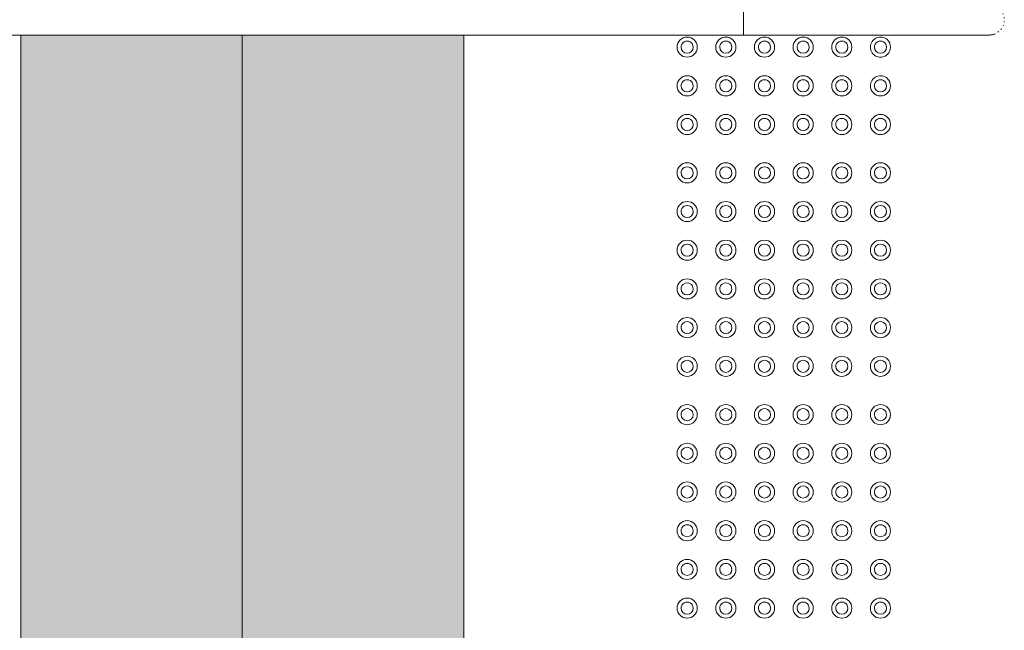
# Model space of a CAD drawing. Header units: metres. Extents: x 2.5 to 42.1, y -73.7 to -48.4.
# Tile 31 of 256: x 9.1 to 10.3, y -61.2 to -60.5. Entities that reach past the tile are written whole.
import ezdxf

# ---------------------------------------------------------------- set-up
doc = ezdxf.new("R2010")
doc.units = ezdxf.units.M
doc.linetypes.add('Projeção', pattern=[0.003968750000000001, 0.002381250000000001, -0.0015875])
for name, color, linetype, lineweight in [('A-FLOR', 7, 'Continuous', 18), ('A-GENM', 7, 'Continuous', 18), ('Balaústres', 7, 'Continuous', 18), ('Corrimão', 7, 'Continuous', 18), ('Guarda-corpos', 7, 'Continuous', 18), ('S-STRS', 7, 'Continuous', 18)]:
    doc.layers.add(name, color=color, linetype=linetype, lineweight=lineweight)
pattern_1 = [(49.99999999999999, (21.555, -62.92899999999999), (0.2732740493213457, -0.02391137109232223), [0.02858, -0.31433]), (355, (21.555, -62.92899999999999), (-0.05286337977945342, 0.2865879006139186), [0.02286, -0.25146]), (100.451, (21.578, -62.931), (0.2204178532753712, 0.2626803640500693), [0.02429, -0.26714]), (46.184, (21.555, -62.853), (0.4066185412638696, -0.06305748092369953), [0.04286, -0.47149]), (96.636, (21.589, -62.858), (0.356106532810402, 0.371138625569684), [0.03643, -0.4007]), (351.184, (21.555, -62.853), (0.3561083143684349, 0.3711369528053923), [0.03429, -0.37719]), (21, (21.593, -62.872), (0.2274184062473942, -0.1533992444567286), [0.02858, -0.31433]), (326, (21.593, -62.872), (0.09270521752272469, 0.2762841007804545), [0.02286, -0.25146]), (71.45100000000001, (21.612, -62.88399999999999), (0.3201317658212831, 0.1228847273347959), [0.02429, -0.26714]), (37.50000000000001, (21.555, -62.92899999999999), (0.004637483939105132, 0.1268326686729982), [0.00251, -0.2459, 0.00251, -0.25276, -0.25241]), (37.50000000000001, (21.555, -62.92899999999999), (0.004637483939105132, 0.1268326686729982), [-0.50368, 0.00251, -0.2499]), (7.499999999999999, (21.555, -62.92899999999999), (0.1002335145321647, 0.1502686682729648), [0.00251, -0.14303, 0.00251, -0.24018, -0.0962]), (7.499999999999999, (21.555, -62.92899999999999), (0.1002335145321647, 0.1502686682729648), [-0.38824, 0.00251, -0.09369]), (327.5, (21.47, -62.92899999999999), (0.2033840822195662, -0.008594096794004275), [0.00251, -0.09274, 0.00251, -0.29467, -0.39433]), (327.5, (21.47, -62.92899999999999), (0.2033840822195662, -0.008594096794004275), [-0.39243, 0.00251, -0.39182]), (317.5, (21.432, -62.92899999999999), (0.2221915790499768, 0.0381397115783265), [0.00251, -0.12131, 0.00251, -0.19484, -0.28004]), (317.5, (21.432, -62.92899999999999), (0.2221915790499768, 0.0381397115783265), [-0.32118, 0.00251, -0.27752])]

# ---------------------------------------------------------------- blocks, each defined once
blk = doc.blocks.new('_ARQPWR_ACS Piso tátil de alerta - 30 cm Inox-V38-TÉRREO _0_32m')
at = {"layer": 'A-GENM', "color": 253, "true_color": 0xaaaaaa}
for centre, radius, start, end in [((-0.1199999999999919, 0.1200000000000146), 0.01249999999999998, 0, 179.9999999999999), ((-0.1199999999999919, 0.1200000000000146), 0.007500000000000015, 359.9999999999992, 179.9999999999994), ((-0.07199999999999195, 0.1200000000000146), 0.0125, 0, 179.9999999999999), ((-0.07199999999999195, 0.1200000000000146), 0.007500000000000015, 359.9999999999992, 179.9999999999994), ((-0.02399999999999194, 0.1200000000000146), 0.0125, 3.81666561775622e-14, 179.9999999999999), ((-0.02399999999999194, 0.1200000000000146), 0.007500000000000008, 359.9999999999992, 179.9999999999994), ((0.02400000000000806, 0.1200000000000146), 0.0125, 3.498610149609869e-14, 179.9999999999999), ((0.02400000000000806, 0.1200000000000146), 0.007500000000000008, 359.9999999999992, 179.9999999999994), ((0.07200000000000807, 0.1200000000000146), 0.0125, 3.180554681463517e-14, 179.9999999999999), ((0.07200000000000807, 0.1200000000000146), 0.007499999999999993, 359.9999999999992, 179.9999999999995), ((0.120000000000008, 0.1200000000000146), 0.0125, 0, 179.9999999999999), ((0.120000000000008, 0.1200000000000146), 0.007500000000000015, 359.9999999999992, 179.9999999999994), ((-0.1199999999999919, 0.1200000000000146), 0.0125, 179.9999999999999, 359.9999999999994), ((-0.1199999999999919, 0.1200000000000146), 0.007500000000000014, 179.9999999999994, 359.9999999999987), ((-0.07199999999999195, 0.1200000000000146), 0.0125, 179.9999999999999, 359.9999999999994), ((-0.07199999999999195, 0.1200000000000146), 0.00750000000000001, 179.9999999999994, 359.9999999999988), ((-0.02399999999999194, 0.1200000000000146), 0.0125, 179.9999999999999, 359.9999999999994), ((-0.02399999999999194, 0.1200000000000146), 0.007500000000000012, 179.9999999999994, 359.9999999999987), ((0.02400000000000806, 0.1200000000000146), 0.0125, 179.9999999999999, 359.9999999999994), ((0.02400000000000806, 0.1200000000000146), 0.007500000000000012, 179.9999999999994, 359.9999999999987), ((0.07200000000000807, 0.1200000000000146), 0.0125, 179.9999999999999, 359.9999999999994), ((0.07200000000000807, 0.1200000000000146), 0.007500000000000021, 179.9999999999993, 359.9999999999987), ((0.120000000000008, 0.1200000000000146), 0.0125, 179.9999999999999, 359.9999999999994), ((0.120000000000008, 0.1200000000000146), 0.00750000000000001, 179.9999999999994, 359.9999999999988), ((-0.119999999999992, 0.07200000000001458), 0.0125, 2.544443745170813e-14, 179.9999999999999), ((-0.119999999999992, 0.07200000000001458), 0.007500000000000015, 359.9999999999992, 179.9999999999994), ((-0.07199999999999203, 0.07200000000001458), 0.01249999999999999, 2.544443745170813e-14, 179.9999999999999), ((-0.07199999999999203, 0.07200000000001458), 0.007500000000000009, 359.9999999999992, 179.9999999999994), ((-0.02399999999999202, 0.07200000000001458), 0.01249999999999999, 3.180554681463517e-14, 179.9999999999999), ((-0.02399999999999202, 0.07200000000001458), 0.007500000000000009, 359.9999999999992, 179.9999999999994), ((0.02400000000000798, 0.07200000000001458), 0.01249999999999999, 3.180554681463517e-14, 179.9999999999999), ((0.02400000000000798, 0.07200000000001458), 0.007500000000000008, 359.9999999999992, 179.9999999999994), ((0.07200000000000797, 0.07200000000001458), 0.0125, 0, 179.9999999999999), ((0.07200000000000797, 0.07200000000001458), 0.007500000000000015, 359.9999999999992, 179.9999999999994), ((0.120000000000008, 0.07200000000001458), 0.01249999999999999, 2.544443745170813e-14, 179.9999999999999), ((0.120000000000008, 0.07200000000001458), 0.007500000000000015, 359.9999999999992, 179.9999999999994), ((-0.119999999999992, 0.07200000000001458), 0.01249999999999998, 179.9999999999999, 359.9999999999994), ((-0.119999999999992, 0.07200000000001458), 0.00750000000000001, 179.9999999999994, 359.9999999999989), ((-0.07199999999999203, 0.07200000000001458), 0.01249999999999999, 179.9999999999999, 359.9999999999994), ((-0.07199999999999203, 0.07200000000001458), 0.00750000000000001, 179.9999999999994, 359.9999999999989), ((-0.02399999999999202, 0.07200000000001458), 0.01249999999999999, 179.9999999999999, 359.9999999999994), ((-0.02399999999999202, 0.07200000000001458), 0.007500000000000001, 179.9999999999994, 359.9999999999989), ((0.02400000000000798, 0.07200000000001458), 0.01249999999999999, 179.9999999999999, 359.9999999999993), ((0.02400000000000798, 0.07200000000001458), 0.007500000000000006, 179.9999999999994, 359.9999999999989), ((0.07200000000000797, 0.07200000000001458), 0.0125, 179.9999999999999, 359.9999999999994), ((0.07200000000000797, 0.07200000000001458), 0.0075, 179.9999999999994, 359.9999999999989), ((0.120000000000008, 0.07200000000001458), 0.01249999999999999, 179.9999999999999, 359.9999999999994), ((0.120000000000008, 0.07200000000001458), 0.00750000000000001, 179.9999999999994, 359.9999999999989), ((-0.1199999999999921, 0.02400000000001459), 0.01249999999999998, 25.71040256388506, 154.2895974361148), ((-0.1199999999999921, 0.02400000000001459), 0.007499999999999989, 46.64990175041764, 133.3500982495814), ((-0.0719999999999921, 0.02400000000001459), 0.01249999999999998, 25.71040256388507, 154.2895974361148), ((-0.0719999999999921, 0.02400000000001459), 0.007499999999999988, 46.64990175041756, 133.3500982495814), ((-0.02399999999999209, 0.02400000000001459), 0.01249999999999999, 25.29853726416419, 154.3396925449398), ((-0.02399999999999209, 0.02400000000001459), 0.007499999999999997, 46.08585666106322, 133.6238956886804), ((0.02400000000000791, 0.02400000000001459), 0.01249999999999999, 25.71040256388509, 154.2895974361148), ((0.02400000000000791, 0.02400000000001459), 0.007499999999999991, 46.64990175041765, 133.3500982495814), ((0.07200000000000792, 0.02400000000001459), 0.01249999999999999, 25.71040256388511, 154.2895974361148), ((0.07200000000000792, 0.02400000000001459), 0.007499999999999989, 46.64990175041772, 133.3500982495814), ((0.1200000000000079, 0.02400000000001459), 0.01249999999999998, 25.71040256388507, 154.2895974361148), ((0.1200000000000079, 0.02400000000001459), 0.007499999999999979, 46.6499017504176, 133.3500982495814), ((-0.1199999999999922, -0.02399999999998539), 0.01249999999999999, 5.724998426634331e-14, 179.9999999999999), ((-0.07199999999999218, -0.02399999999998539), 0.0125, 1.90833280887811e-14, 179.9999999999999), ((-0.02399999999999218, -0.02399999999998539), 0.01249999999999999, 4.452776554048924e-14, 179.9999999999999), ((0.02400000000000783, -0.02399999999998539), 0.01249999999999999, 6.361109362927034e-14, 179.9999999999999), ((0.07200000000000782, -0.02399999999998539), 0.0125, 2.544443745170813e-14, 179.9999999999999), ((0.1200000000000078, -0.02399999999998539), 0.0125, 45.70198121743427, 179.9999999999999), ((-0.1199999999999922, -0.02399999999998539), 0.01249999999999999, 179.9999999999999, 359.9999999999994), ((-0.1199999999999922, -0.02399999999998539), 0.007500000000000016, 359.9999999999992, 179.9999999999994), ((-0.1199999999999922, -0.02399999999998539), 0.007500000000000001, 179.9999999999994, 359.9999999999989), ((-0.07199999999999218, -0.02399999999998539), 0.01249999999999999, 179.9999999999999, 359.9999999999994), ((-0.07199999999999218, -0.02399999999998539), 0.007500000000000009, 359.9999999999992, 179.9999999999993), ((-0.07199999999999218, -0.02399999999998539), 0.007500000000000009, 179.9999999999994, 359.9999999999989), ((-0.02399999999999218, -0.02399999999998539), 0.01249999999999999, 179.9999999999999, 359.9999999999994), ((-0.02399999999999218, -0.02399999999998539), 0.007500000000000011, 359.9999999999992, 179.9999999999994), ((-0.02399999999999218, -0.02399999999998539), 0.007500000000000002, 179.9999999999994, 359.9999999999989), ((0.02400000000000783, -0.02399999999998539), 0.01249999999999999, 179.9999999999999, 359.9999999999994), ((0.02400000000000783, -0.02399999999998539), 0.007500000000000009, 359.9999999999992, 179.9999999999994), ((0.02400000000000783, -0.02399999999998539), 0.007500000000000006, 179.9999999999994, 359.9999999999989), ((0.07200000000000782, -0.02399999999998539), 0.01249999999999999, 179.9999999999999, 359.9999999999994), ((0.07200000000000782, -0.02399999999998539), 0.007500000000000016, 359.9999999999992, 179.9999999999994), ((0.07200000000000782, -0.02399999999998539), 0.007500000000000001, 179.9999999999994, 359.9999999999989), ((0.1200000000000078, -0.02399999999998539), 0.0125, 179.9999999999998, 314.2980187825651), ((0.1200000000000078, -0.02399999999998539), 0.007500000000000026, 359.9999999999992, 179.9999999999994), ((0.1200000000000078, -0.02399999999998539), 0.007500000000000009, 179.9999999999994, 359.9999999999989), ((0.1200000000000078, -0.02399999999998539), 0.01250000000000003, 0, 45), ((0.1200000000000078, -0.02399999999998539), 0.01249999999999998, 314.9999999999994, 359.9999999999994), ((-0.1199999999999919, -0.07199999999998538), 0.01249999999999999, 6.361109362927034e-14, 179.9999999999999), ((-0.07199999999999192, -0.07199999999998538), 0.01249999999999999, 6.361109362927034e-14, 179.9999999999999), ((-0.02399999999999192, -0.07199999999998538), 0.01249999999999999, 7.63333123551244e-14, 179.9999999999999), ((0.02400000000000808, -0.07199999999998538), 0.01249999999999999, 6.361109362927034e-14, 179.9999999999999), ((0.07200000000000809, -0.07199999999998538), 0.01249999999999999, 5.724998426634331e-14, 179.9999999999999), ((0.1200000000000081, -0.07199999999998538), 0.01249999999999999, 45.70198121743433, 179.9999999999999), ((-0.1199999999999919, -0.07199999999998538), 0.01249999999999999, 179.9999999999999, 359.9999999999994), ((-0.1199999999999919, -0.07199999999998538), 0.007500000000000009, 359.9999999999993, 179.9999999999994), ((-0.1199999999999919, -0.07199999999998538), 0.007500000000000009, 179.9999999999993, 359.999999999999), ((-0.07199999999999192, -0.07199999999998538), 0.0125, 179.9999999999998, 359.9999999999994), ((-0.07199999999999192, -0.07199999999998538), 0.007500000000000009, 359.9999999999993, 179.9999999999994), ((-0.07199999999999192, -0.07199999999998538), 0.007500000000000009, 179.9999999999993, 359.999999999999), ((-0.02399999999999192, -0.07199999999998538), 0.01249999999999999, 179.9999999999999, 359.9999999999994), ((-0.02399999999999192, -0.07199999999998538), 0.007500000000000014, 359.9999999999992, 179.9999999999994), ((-0.02399999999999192, -0.07199999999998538), 0.007500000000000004, 179.9999999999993, 359.999999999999), ((0.02400000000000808, -0.07199999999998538), 0.01249999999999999, 179.9999999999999, 359.9999999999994), ((0.02400000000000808, -0.07199999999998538), 0.007500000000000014, 359.9999999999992, 179.9999999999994), ((0.02400000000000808, -0.07199999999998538), 0.0075, 179.9999999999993, 359.999999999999), ((0.07200000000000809, -0.07199999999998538), 0.0125, 179.9999999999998, 359.9999999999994), ((0.07200000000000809, -0.07199999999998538), 0.007500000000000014, 359.9999999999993, 179.9999999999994), ((0.07200000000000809, -0.07199999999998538), 0.007499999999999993, 179.9999999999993, 359.9999999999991), ((0.1200000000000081, -0.07199999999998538), 0.01249999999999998, 179.9999999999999, 359.9999999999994), ((0.1200000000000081, -0.07199999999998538), 0.007500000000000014, 359.9999999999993, 179.9999999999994), ((0.1200000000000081, -0.07199999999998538), 0.007500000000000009, 179.9999999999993, 359.999999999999), ((0.1200000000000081, -0.07199999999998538), 0.01250000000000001, 0, 45.00000000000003), ((-0.1199999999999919, -0.1199999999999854), 0.0125, 2.544443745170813e-14, 179.9999999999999), ((-0.07199999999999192, -0.1199999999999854), 0.0125, 2.544443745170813e-14, 179.9999999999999), ((-0.02399999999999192, -0.1199999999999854), 0.01249999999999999, 3.180554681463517e-14, 179.9999999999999), ((0.02400000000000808, -0.1199999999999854), 0.01249999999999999, 4.452776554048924e-14, 179.9999999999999), ((0.07200000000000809, -0.1199999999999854), 0.01249999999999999, 2.544443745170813e-14, 179.9999999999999), ((0.1200000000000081, -0.1199999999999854), 0.0125, 2.544443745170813e-14, 179.9999999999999), ((-0.1199999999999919, -0.1199999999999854), 0.01249999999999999, 179.9999999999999, 359.9999999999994), ((-0.1199999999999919, -0.1199999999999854), 0.007499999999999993, 359.9999999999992, 179.9999999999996), ((-0.1199999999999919, -0.1199999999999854), 0.007500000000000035, 179.9999999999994, 359.9999999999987), ((-0.07199999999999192, -0.1199999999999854), 0.0125, 179.9999999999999, 359.9999999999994), ((-0.07199999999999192, -0.1199999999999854), 0.007499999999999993, 359.9999999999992, 179.9999999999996), ((-0.07199999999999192, -0.1199999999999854), 0.007500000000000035, 179.9999999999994, 359.9999999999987), ((-0.02399999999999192, -0.1199999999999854), 0.01249999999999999, 179.9999999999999, 359.9999999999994), ((-0.02399999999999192, -0.1199999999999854), 0.007500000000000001, 359.9999999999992, 179.9999999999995), ((-0.02399999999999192, -0.1199999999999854), 0.00750000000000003, 179.9999999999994, 359.9999999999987), ((0.02400000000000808, -0.1199999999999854), 0.01249999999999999, 179.9999999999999, 359.9999999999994), ((0.02400000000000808, -0.1199999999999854), 0.007499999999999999, 359.9999999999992, 179.9999999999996), ((0.02400000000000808, -0.1199999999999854), 0.007500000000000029, 179.9999999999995, 359.9999999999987), ((0.07200000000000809, -0.1199999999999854), 0.0125, 179.9999999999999, 359.9999999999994), ((0.07200000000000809, -0.1199999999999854), 0.007500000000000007, 359.9999999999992, 179.9999999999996), ((0.07200000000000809, -0.1199999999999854), 0.007500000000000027, 179.9999999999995, 359.9999999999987), ((0.1200000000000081, -0.1199999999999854), 0.01249999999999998, 179.9999999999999, 359.9999999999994), ((0.1200000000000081, -0.1199999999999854), 0.007500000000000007, 359.9999999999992, 179.9999999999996), ((0.1200000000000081, -0.1199999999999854), 0.007500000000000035, 179.9999999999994, 359.9999999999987)]:
    blk.add_arc(centre, radius, start, end, dxfattribs=at)
blk = doc.blocks.new('_ARQPWR_ACS Piso tátil de alerta - 30 cm Inox-7195133-TÉRREO _0_32m')
at = {"layer": 'A-GENM', "color": 253, "true_color": 0xaaaaaa}
for centre, radius, start, end in [((-0.1199999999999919, 0.1200000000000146), 0.01249999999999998, 0, 179.9999999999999), ((-0.1199999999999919, 0.1200000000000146), 0.007500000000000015, 359.9999999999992, 179.9999999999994), ((-0.07199999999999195, 0.1200000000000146), 0.0125, 0, 179.9999999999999), ((-0.07199999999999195, 0.1200000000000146), 0.007500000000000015, 359.9999999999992, 179.9999999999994), ((-0.02399999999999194, 0.1200000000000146), 0.0125, 3.81666561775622e-14, 179.9999999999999), ((-0.02399999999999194, 0.1200000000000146), 0.007500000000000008, 359.9999999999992, 179.9999999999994), ((0.02400000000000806, 0.1200000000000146), 0.0125, 3.498610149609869e-14, 179.9999999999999), ((0.02400000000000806, 0.1200000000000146), 0.007500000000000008, 359.9999999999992, 179.9999999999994), ((0.07200000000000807, 0.1200000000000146), 0.0125, 3.180554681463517e-14, 179.9999999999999), ((0.07200000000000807, 0.1200000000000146), 0.007499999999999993, 359.9999999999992, 179.9999999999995), ((0.120000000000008, 0.1200000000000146), 0.0125, 0, 179.9999999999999), ((0.120000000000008, 0.1200000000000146), 0.007500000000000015, 359.9999999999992, 179.9999999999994), ((-0.1199999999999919, 0.1200000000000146), 0.0125, 179.9999999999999, 359.9999999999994), ((-0.1199999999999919, 0.1200000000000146), 0.007500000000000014, 179.9999999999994, 359.9999999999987), ((-0.07199999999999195, 0.1200000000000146), 0.0125, 179.9999999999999, 359.9999999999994), ((-0.07199999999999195, 0.1200000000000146), 0.00750000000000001, 179.9999999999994, 359.9999999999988), ((-0.02399999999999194, 0.1200000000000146), 0.0125, 179.9999999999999, 359.9999999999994), ((-0.02399999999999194, 0.1200000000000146), 0.007500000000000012, 179.9999999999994, 359.9999999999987), ((0.02400000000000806, 0.1200000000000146), 0.0125, 179.9999999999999, 359.9999999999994), ((0.02400000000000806, 0.1200000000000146), 0.007500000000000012, 179.9999999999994, 359.9999999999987), ((0.07200000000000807, 0.1200000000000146), 0.0125, 179.9999999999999, 359.9999999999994), ((0.07200000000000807, 0.1200000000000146), 0.007500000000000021, 179.9999999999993, 359.9999999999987), ((0.120000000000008, 0.1200000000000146), 0.0125, 179.9999999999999, 359.9999999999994), ((0.120000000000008, 0.1200000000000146), 0.00750000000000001, 179.9999999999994, 359.9999999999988), ((-0.119999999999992, 0.07200000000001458), 0.0125, 2.544443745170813e-14, 179.9999999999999), ((-0.119999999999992, 0.07200000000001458), 0.007500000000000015, 359.9999999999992, 179.9999999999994), ((-0.07199999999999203, 0.07200000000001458), 0.01249999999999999, 2.544443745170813e-14, 179.9999999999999), ((-0.07199999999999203, 0.07200000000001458), 0.007500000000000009, 359.9999999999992, 179.9999999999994), ((-0.02399999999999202, 0.07200000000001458), 0.01249999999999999, 3.180554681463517e-14, 179.9999999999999), ((-0.02399999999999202, 0.07200000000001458), 0.007500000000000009, 359.9999999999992, 179.9999999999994), ((0.02400000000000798, 0.07200000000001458), 0.01249999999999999, 3.180554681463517e-14, 179.9999999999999), ((0.02400000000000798, 0.07200000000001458), 0.007500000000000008, 359.9999999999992, 179.9999999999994), ((0.07200000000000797, 0.07200000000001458), 0.0125, 0, 179.9999999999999), ((0.07200000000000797, 0.07200000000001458), 0.007500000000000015, 359.9999999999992, 179.9999999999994), ((0.120000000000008, 0.07200000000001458), 0.01249999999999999, 2.544443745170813e-14, 179.9999999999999), ((0.120000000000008, 0.07200000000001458), 0.007500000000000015, 359.9999999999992, 179.9999999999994), ((-0.119999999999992, 0.07200000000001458), 0.01249999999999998, 179.9999999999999, 359.9999999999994), ((-0.119999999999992, 0.07200000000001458), 0.00750000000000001, 179.9999999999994, 359.9999999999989), ((-0.07199999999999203, 0.07200000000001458), 0.01249999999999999, 179.9999999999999, 359.9999999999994), ((-0.07199999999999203, 0.07200000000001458), 0.00750000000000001, 179.9999999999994, 359.9999999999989), ((-0.02399999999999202, 0.07200000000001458), 0.01249999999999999, 179.9999999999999, 359.9999999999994), ((-0.02399999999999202, 0.07200000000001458), 0.007500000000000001, 179.9999999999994, 359.9999999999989), ((0.02400000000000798, 0.07200000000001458), 0.01249999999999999, 179.9999999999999, 359.9999999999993), ((0.02400000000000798, 0.07200000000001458), 0.007500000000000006, 179.9999999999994, 359.9999999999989), ((0.07200000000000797, 0.07200000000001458), 0.0125, 179.9999999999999, 359.9999999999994), ((0.07200000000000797, 0.07200000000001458), 0.0075, 179.9999999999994, 359.9999999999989), ((0.120000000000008, 0.07200000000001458), 0.01249999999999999, 179.9999999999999, 359.9999999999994), ((0.120000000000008, 0.07200000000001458), 0.00750000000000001, 179.9999999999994, 359.9999999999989), ((-0.1199999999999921, 0.02400000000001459), 0.0125, 1.590277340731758e-14, 179.9999999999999), ((-0.1199999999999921, 0.02400000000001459), 0.007500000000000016, 359.9999999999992, 179.9999999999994), ((-0.0719999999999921, 0.02400000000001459), 0.0125, 1.590277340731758e-14, 179.9999999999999), ((-0.0719999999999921, 0.02400000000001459), 0.007500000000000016, 359.9999999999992, 179.9999999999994), ((-0.02399999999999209, 0.02400000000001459), 0.01249999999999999, 5.088887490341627e-14, 179.9999999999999), ((-0.02399999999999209, 0.02400000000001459), 0.007500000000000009, 359.9999999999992, 179.9999999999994), ((0.02400000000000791, 0.02400000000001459), 0.01249999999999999, 4.452776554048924e-14, 179.9999999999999), ((0.02400000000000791, 0.02400000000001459), 0.007500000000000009, 359.9999999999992, 179.9999999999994), ((0.07200000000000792, 0.02400000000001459), 0.0125, 4.452776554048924e-14, 179.9999999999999), ((0.07200000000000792, 0.02400000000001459), 0.007500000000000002, 359.9999999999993, 179.9999999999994), ((0.1200000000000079, 0.02400000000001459), 0.0125, 1.590277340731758e-14, 179.9999999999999), ((0.1200000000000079, 0.02400000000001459), 0.007500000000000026, 359.9999999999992, 179.9999999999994), ((-0.1199999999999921, 0.02400000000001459), 0.01249999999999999, 179.9999999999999, 359.9999999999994), ((-0.1199999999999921, 0.02400000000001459), 0.007500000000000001, 179.9999999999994, 359.9999999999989), ((-0.0719999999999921, 0.02400000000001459), 0.01249999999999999, 179.9999999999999, 359.9999999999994), ((-0.0719999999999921, 0.02400000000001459), 0.007500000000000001, 179.9999999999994, 359.9999999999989), ((-0.02399999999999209, 0.02400000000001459), 0.01249999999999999, 179.9999999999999, 359.9999999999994), ((-0.02399999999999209, 0.02400000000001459), 0.007500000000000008, 179.9999999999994, 359.9999999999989), ((0.02400000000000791, 0.02400000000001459), 0.01249999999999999, 179.9999999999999, 359.9999999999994), ((0.02400000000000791, 0.02400000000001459), 0.007500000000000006, 179.9999999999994, 359.9999999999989), ((0.07200000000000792, 0.02400000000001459), 0.01249999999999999, 179.9999999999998, 359.9999999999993), ((0.07200000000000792, 0.02400000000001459), 0.007500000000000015, 179.9999999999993, 359.9999999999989), ((0.1200000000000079, 0.02400000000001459), 0.01249999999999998, 179.9999999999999, 359.9999999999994), ((0.1200000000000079, 0.02400000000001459), 0.007500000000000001, 179.9999999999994, 359.9999999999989), ((-0.1199999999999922, -0.02399999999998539), 0.01249999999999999, 5.724998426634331e-14, 179.9999999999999), ((-0.07199999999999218, -0.02399999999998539), 0.0125, 1.90833280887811e-14, 179.9999999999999), ((-0.02399999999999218, -0.02399999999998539), 0.01249999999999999, 4.452776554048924e-14, 179.9999999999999), ((0.02400000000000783, -0.02399999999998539), 0.01249999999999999, 6.361109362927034e-14, 179.9999999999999), ((0.07200000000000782, -0.02399999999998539), 0.0125, 2.544443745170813e-14, 179.9999999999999), ((0.1200000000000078, -0.02399999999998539), 0.0125, 1.90833280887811e-14, 179.9999999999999), ((-0.1199999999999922, -0.02399999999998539), 0.01249999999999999, 179.9999999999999, 359.9999999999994), ((-0.1199999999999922, -0.02399999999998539), 0.007500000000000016, 359.9999999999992, 179.9999999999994), ((-0.1199999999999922, -0.02399999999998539), 0.007500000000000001, 179.9999999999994, 359.9999999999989), ((-0.07199999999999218, -0.02399999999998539), 0.01249999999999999, 179.9999999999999, 359.9999999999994), ((-0.07199999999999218, -0.02399999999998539), 0.007500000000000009, 359.9999999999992, 179.9999999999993), ((-0.07199999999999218, -0.02399999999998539), 0.007500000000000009, 179.9999999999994, 359.9999999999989), ((-0.02399999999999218, -0.02399999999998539), 0.01249999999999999, 179.9999999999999, 359.9999999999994), ((-0.02399999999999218, -0.02399999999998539), 0.007500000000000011, 359.9999999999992, 179.9999999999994), ((-0.02399999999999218, -0.02399999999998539), 0.007500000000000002, 179.9999999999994, 359.9999999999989), ((0.02400000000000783, -0.02399999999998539), 0.01249999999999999, 179.9999999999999, 359.9999999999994), ((0.02400000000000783, -0.02399999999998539), 0.007500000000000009, 359.9999999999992, 179.9999999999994), ((0.02400000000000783, -0.02399999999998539), 0.007500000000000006, 179.9999999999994, 359.9999999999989), ((0.07200000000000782, -0.02399999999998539), 0.01249999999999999, 179.9999999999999, 359.9999999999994), ((0.07200000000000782, -0.02399999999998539), 0.007500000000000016, 359.9999999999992, 179.9999999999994), ((0.07200000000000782, -0.02399999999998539), 0.007500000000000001, 179.9999999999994, 359.9999999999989), ((0.1200000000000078, -0.02399999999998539), 0.01249999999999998, 179.9999999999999, 359.9999999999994), ((0.1200000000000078, -0.02399999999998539), 0.007500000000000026, 359.9999999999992, 179.9999999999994), ((0.1200000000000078, -0.02399999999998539), 0.007500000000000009, 179.9999999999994, 359.9999999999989), ((-0.1199999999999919, -0.07199999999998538), 0.01249999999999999, 6.361109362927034e-14, 179.9999999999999), ((-0.07199999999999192, -0.07199999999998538), 0.01249999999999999, 6.361109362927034e-14, 179.9999999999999), ((-0.02399999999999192, -0.07199999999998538), 0.01249999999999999, 7.63333123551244e-14, 179.9999999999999), ((0.02400000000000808, -0.07199999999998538), 0.01249999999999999, 6.361109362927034e-14, 179.9999999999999), ((0.07200000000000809, -0.07199999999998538), 0.01249999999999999, 5.724998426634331e-14, 179.9999999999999), ((0.1200000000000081, -0.07199999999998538), 0.01249999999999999, 6.997220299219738e-14, 179.9999999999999), ((-0.1199999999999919, -0.07199999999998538), 0.01249999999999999, 179.9999999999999, 359.9999999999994), ((-0.1199999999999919, -0.07199999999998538), 0.007500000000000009, 359.9999999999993, 179.9999999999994), ((-0.1199999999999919, -0.07199999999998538), 0.007500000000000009, 179.9999999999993, 359.999999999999), ((-0.07199999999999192, -0.07199999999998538), 0.0125, 179.9999999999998, 359.9999999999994), ((-0.07199999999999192, -0.07199999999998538), 0.007500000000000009, 359.9999999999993, 179.9999999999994), ((-0.07199999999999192, -0.07199999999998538), 0.007500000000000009, 179.9999999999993, 359.999999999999), ((-0.02399999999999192, -0.07199999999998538), 0.01249999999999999, 179.9999999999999, 359.9999999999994), ((-0.02399999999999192, -0.07199999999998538), 0.007500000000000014, 359.9999999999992, 179.9999999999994), ((-0.02399999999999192, -0.07199999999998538), 0.007500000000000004, 179.9999999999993, 359.999999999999), ((0.02400000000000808, -0.07199999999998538), 0.01249999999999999, 179.9999999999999, 359.9999999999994), ((0.02400000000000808, -0.07199999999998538), 0.007500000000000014, 359.9999999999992, 179.9999999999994), ((0.02400000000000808, -0.07199999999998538), 0.0075, 179.9999999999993, 359.999999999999), ((0.07200000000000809, -0.07199999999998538), 0.0125, 179.9999999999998, 359.9999999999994), ((0.07200000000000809, -0.07199999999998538), 0.007500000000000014, 359.9999999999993, 179.9999999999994), ((0.07200000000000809, -0.07199999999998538), 0.007499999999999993, 179.9999999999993, 359.9999999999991), ((0.1200000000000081, -0.07199999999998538), 0.01249999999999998, 179.9999999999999, 359.9999999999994), ((0.1200000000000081, -0.07199999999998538), 0.007500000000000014, 359.9999999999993, 179.9999999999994), ((0.1200000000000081, -0.07199999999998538), 0.007500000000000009, 179.9999999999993, 359.999999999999), ((-0.1199999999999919, -0.1199999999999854), 0.0125, 2.544443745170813e-14, 179.9999999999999), ((-0.07199999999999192, -0.1199999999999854), 0.0125, 2.544443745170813e-14, 179.9999999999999), ((-0.02399999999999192, -0.1199999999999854), 0.01249999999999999, 3.180554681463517e-14, 179.9999999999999), ((0.02400000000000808, -0.1199999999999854), 0.01249999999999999, 4.452776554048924e-14, 179.9999999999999), ((0.07200000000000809, -0.1199999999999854), 0.01249999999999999, 2.544443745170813e-14, 179.9999999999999), ((0.1200000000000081, -0.1199999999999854), 0.0125, 2.544443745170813e-14, 179.9999999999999), ((-0.1199999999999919, -0.1199999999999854), 0.01249999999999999, 179.9999999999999, 359.9999999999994), ((-0.1199999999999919, -0.1199999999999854), 0.007499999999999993, 359.9999999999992, 179.9999999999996), ((-0.1199999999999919, -0.1199999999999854), 0.007500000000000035, 179.9999999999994, 359.9999999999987), ((-0.07199999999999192, -0.1199999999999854), 0.0125, 179.9999999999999, 359.9999999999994), ((-0.07199999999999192, -0.1199999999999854), 0.007499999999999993, 359.9999999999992, 179.9999999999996), ((-0.07199999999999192, -0.1199999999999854), 0.007500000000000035, 179.9999999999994, 359.9999999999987), ((-0.02399999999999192, -0.1199999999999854), 0.01249999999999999, 179.9999999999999, 359.9999999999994), ((-0.02399999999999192, -0.1199999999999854), 0.007500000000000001, 359.9999999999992, 179.9999999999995), ((-0.02399999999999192, -0.1199999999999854), 0.00750000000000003, 179.9999999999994, 359.9999999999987), ((0.02400000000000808, -0.1199999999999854), 0.01249999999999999, 179.9999999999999, 359.9999999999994), ((0.02400000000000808, -0.1199999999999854), 0.007499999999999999, 359.9999999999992, 179.9999999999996), ((0.02400000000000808, -0.1199999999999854), 0.007500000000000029, 179.9999999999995, 359.9999999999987), ((0.07200000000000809, -0.1199999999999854), 0.0125, 179.9999999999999, 359.9999999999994), ((0.07200000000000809, -0.1199999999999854), 0.007500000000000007, 359.9999999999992, 179.9999999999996), ((0.07200000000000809, -0.1199999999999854), 0.007500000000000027, 179.9999999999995, 359.9999999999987), ((0.1200000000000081, -0.1199999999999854), 0.01249999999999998, 179.9999999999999, 359.9999999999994), ((0.1200000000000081, -0.1199999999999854), 0.007500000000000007, 359.9999999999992, 179.9999999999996), ((0.1200000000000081, -0.1199999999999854), 0.007500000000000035, 179.9999999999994, 359.9999999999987)]:
    blk.add_arc(centre, radius, start, end, dxfattribs=at)
blk = doc.blocks.new('Guarda-corpo - 1_-6163817-TÉRREO _0_32m')
at = {"layer": 'Balaústres', "color": 253, "true_color": 0xaaaaaa}
for p, q in [((-0.007607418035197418, 0.3222650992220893), (-0.006902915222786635, 0.3225553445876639)), ((0.002280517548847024, 0.3237130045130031), (0.003035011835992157, 0.3236066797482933)), ((0.006710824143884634, 0.3226288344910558), (0.007418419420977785, 0.3223462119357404)), ((0.01137657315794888, 0.3200799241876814), (0.01197850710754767, 0.3196127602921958)), ((-0.01527992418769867, 0.3161765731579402), (-0.01481276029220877, 0.316778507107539)), ((-0.01905000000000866, 0.2031999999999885), (-0.01905000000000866, -1.299440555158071e-14)), ((0.01904999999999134, -1.299440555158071e-14), (0.01904999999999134, 0.2031999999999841))]:
    blk.add_line(p, q, dxfattribs=at)
at = {"layer": 'Balaústres', "color": 253, "true_color": 0xaaaaaa, "flags": 128}
for points in [[(-0.01213772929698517, 0.3194825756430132), (-0.01154087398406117, 0.3199562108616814), (-0.01092555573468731, 0.3204055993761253)], [(-0.003237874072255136, 0.3235728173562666), (-0.00248457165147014, 0.3236872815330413), (-0.001727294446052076, 0.3237715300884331)], [(-0.01905000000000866, 0.304799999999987), (-0.01903476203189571, 0.3055617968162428), (-0.01898907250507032, 0.3063223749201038), (-0.01891300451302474, 0.3070805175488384), (-0.01880667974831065, 0.3078350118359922), (-0.01867026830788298, 0.3085846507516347), (-0.01850398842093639, 0.3093282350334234), (-0.01830810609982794, 0.3100645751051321), (-0.01808293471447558, 0.3107924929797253), (-0.01782883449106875, 0.311510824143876), (-0.01754621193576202, 0.3122184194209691), (-0.0172355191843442, 0.3129141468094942)], [(0.01468257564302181, 0.3169377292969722), (0.01515621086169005, 0.3163408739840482), (0.01560559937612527, 0.3157255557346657)], [(0.01746509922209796, 0.3124074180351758), (0.01775534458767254, 0.311702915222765), (0.01801718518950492, 0.3109873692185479), (0.01825020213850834, 0.3102619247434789), (0.01845402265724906, 0.3095277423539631), (0.01862832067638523, 0.3087859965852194), (0.01877281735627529, 0.3080378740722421), (0.01888728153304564, 0.3072845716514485), (0.0189715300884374, 0.3065272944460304), (0.01902542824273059, 0.3057672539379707), (0.01904888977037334, 0.3050056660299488), (0.01904999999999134, 0.304799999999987)], [(-0.01905000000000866, 0.304799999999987), (-0.01905000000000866, 0.3047187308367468), (-0.01905000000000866, 0.3044750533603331), (-0.01905000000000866, 0.3040693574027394), (-0.01905000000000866, 0.3035022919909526), (-0.01905000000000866, 0.3027747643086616), (-0.01905000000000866, 0.3018879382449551), (-0.01905000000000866, 0.3008432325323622), (-0.01905000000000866, 0.299642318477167), (-0.01905000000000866, 0.2982871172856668), (-0.01905000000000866, 0.2967797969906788), (-0.01905000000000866, 0.2951227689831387), (-0.01905000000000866, 0.2933186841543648), (-0.01905000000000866, 0.291370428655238), (-0.01905000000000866, 0.2892811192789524), (-0.01905000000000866, 0.2870540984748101), (-0.01905000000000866, 0.2846929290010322), (-0.01905000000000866, 0.2822013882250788), (-0.01905000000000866, 0.2795834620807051), (-0.01905000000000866, 0.2768433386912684), (-0.01905000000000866, 0.2739854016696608), (-0.01905000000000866, 0.2710142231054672), (-0.01905000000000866, 0.2679345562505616), (-0.01905000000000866, 0.2647513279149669), (-0.01905000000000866, 0.2614696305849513), (-0.01905000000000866, 0.2580947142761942), (-0.01905000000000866, 0.2546319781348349), (-0.01905000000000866, 0.2510869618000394), (-0.01905000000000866, 0.2474653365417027), (-0.01905000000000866, 0.243772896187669), (-0.01905000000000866, 0.2400155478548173), (-0.01905000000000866, 0.2361993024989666), (-0.01905000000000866, 0.2323302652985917), (-0.01905000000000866, 0.2284146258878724), (-0.01905000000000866, 0.2244586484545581), (-0.01905000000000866, 0.2204686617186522), (-0.01905000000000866, 0.2164510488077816), (-0.01905000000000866, 0.2124122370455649), (-0.01905000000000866, 0.2083586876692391), (-0.01905000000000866, 0.204296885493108), (-0.01905000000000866, 0.2031999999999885)], [(-0.01905000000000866, 0.2928069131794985), (-0.01905000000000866, 0.2946502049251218), (-0.01905000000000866, 0.2963471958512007), (-0.01905000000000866, 0.2978951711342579), (-0.01905000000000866, 0.2992916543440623), (-0.01905000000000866, 0.300534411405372), (-0.01905000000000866, 0.3016214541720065), (-0.01905000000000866, 0.3025510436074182), (-0.01905000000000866, 0.303321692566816), (-0.01905000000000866, 0.3039321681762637), (-0.01905000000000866, 0.3043814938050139), (-0.01905000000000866, 0.304668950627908), (-0.01905000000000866, 0.3047940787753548), (-0.01905000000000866, 0.304799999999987)], [(0.01904999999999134, 0.2031999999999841), (0.01904999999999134, 0.2072629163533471), (0.01904999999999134, 0.2113193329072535), (0.01904999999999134, 0.2153627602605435), (0.01904999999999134, 0.2193867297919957), (0.01904999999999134, 0.2233848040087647), (0.01904999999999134, 0.2273505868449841), (0.01904999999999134, 0.2312777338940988), (0.01904999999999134, 0.2351599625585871), (0.01904999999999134, 0.2389910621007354), (0.01904999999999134, 0.2427649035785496), (0.01904999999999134, 0.2464754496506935), (0.01904999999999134, 0.250116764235), (0.01904999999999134, 0.2536830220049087), (0.01904999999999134, 0.2571685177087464), (0.01904999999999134, 0.2605676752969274), (0.01904999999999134, 0.2638750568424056), (0.01904999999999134, 0.2670853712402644), (0.01904999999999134, 0.2701934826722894), (0.01904999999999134, 0.273194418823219), (0.01904999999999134, 0.2760833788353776), (0.01904999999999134, 0.2788557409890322), (0.01904999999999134, 0.2815070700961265), (0.01904999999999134, 0.284033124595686), (0.01904999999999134, 0.2864298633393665), (0.01904999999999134, 0.2886934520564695), (0.01904999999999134, 0.2908202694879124), (0.01904999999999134, 0.2928069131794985), (0.01904999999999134, 0.2946502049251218), (0.01904999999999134, 0.2963471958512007), (0.01904999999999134, 0.2978951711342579), (0.01904999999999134, 0.2992916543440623), (0.01904999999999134, 0.300534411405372), (0.01904999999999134, 0.3016214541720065), (0.01904999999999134, 0.3025510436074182), (0.01904999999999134, 0.303321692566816), (0.01904999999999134, 0.3039321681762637), (0.01904999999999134, 0.3043814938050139), (0.01904999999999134, 0.304668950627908), (0.01904999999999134, 0.3047940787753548), (0.01904999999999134, 0.304799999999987)], [(0.01904999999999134, 0.304799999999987), (0.01904999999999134, 0.3047187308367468), (0.01904999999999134, 0.3044750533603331), (0.01904999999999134, 0.3040693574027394), (0.01904999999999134, 0.3035022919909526), (0.01904999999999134, 0.3027747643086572), (0.01904999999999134, 0.3018879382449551), (0.01904999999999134, 0.3008432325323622), (0.01904999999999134, 0.299642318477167), (0.01904999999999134, 0.2982871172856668), (0.01904999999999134, 0.2967797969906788), (0.01904999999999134, 0.2951227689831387), (0.01904999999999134, 0.2933186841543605)], [(0.01904999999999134, 0.2812482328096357), (0.01904999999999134, 0.2795834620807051), (0.01904999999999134, 0.2768433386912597), (0.01904999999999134, 0.2739854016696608), (0.01904999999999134, 0.2710142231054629), (0.01904999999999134, 0.2679345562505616), (0.01904999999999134, 0.2647513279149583), (0.01904999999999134, 0.2614696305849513), (0.01904999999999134, 0.2580947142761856), (0.01904999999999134, 0.2546319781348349), (0.01904999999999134, 0.2510869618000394), (0.01904999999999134, 0.2474653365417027), (0.01904999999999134, 0.243772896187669), (0.01904999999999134, 0.2400155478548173), (0.01904999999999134, 0.2361993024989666), (0.01904999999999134, 0.2323302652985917), (0.01904999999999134, 0.2284146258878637), (0.01904999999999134, 0.2244586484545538), (0.01904999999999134, 0.2204686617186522), (0.01904999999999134, 0.2164510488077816), (0.01904999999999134, 0.2124122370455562), (0.01904999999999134, 0.2083586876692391), (0.01904999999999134, 0.2042968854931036), (0.01904999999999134, 0.2031999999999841)], [(-0.01905000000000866, 0.2031999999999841), (-0.01905000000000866, 0.2072629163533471), (-0.01905000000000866, 0.2113193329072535), (-0.01905000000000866, 0.2153627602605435), (-0.01905000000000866, 0.2193867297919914), (-0.01905000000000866, 0.2233848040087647), (-0.01905000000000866, 0.2273505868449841), (-0.01905000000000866, 0.2312777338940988), (-0.01905000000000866, 0.2351599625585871), (-0.01905000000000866, 0.2389910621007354), (-0.01905000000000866, 0.2427649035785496), (-0.01905000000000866, 0.2464754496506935), (-0.01905000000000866, 0.250116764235), (-0.01905000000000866, 0.2525433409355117)]]:
    blk.add_lwpolyline(points, dxfattribs=at)
blk = doc.blocks.new('Guarda-corpo - Guarda-corpo-7904701-TÉRREO _0_32m')
at = {"layer": 'Corrimão', "color": 253, "true_color": 0xaaaaaa}
for p, q in [((9.94899755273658, -60.45939708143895), (9.94899755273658, -60.49749708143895)), ((9.32653677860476, -60.49749708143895), (8.77653677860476, -60.49749708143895)), ((9.94899755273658, -60.49749708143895), (9.32653677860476, -60.49749708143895))]:
    blk.add_line(p, q, dxfattribs=at)
at = {"rotation": 270}
blk.add_blockref('Guarda-corpo - 1_-6163817-TÉRREO _0_32m', (9.94899755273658, -60.47844708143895), dxfattribs=at)
blk = doc.blocks.new('4 GRE - ESCOLA DE CINEMA E AUDIOVISUAL CINE REX R07_rvt-1-TÉRREO _0_32m')
at = {"layer": 'S-STRS', "true_color": 0xc2c2c2}
h = blk.add_hatch(dxfattribs=at)
h.set_pattern_fill('FP_15', color=9, style=0, pattern_type=2)
h.set_pattern_definition(pattern_1)
h.paths.add_polyline_path([(9.276140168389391, -64.71542525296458), (9.326536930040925, -64.71542525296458), (9.326536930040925, -63.49747525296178), (9.051536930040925, -63.49747525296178), (9.051536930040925, -64.71542525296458)])
h.paths.add_polyline_path([(9.326536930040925, -63.45937525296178), (9.326536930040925, -61.99747525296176), (9.051536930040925, -61.99747525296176), (9.051536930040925, -63.45937525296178), (9.276140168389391, -63.45937525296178)])
h.paths.add_polyline_path([(9.051536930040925, -61.95937525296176), (9.326536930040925, -61.95937525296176), (9.326536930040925, -60.49747525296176), (9.051536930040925, -60.49747525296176), (9.051536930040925, -61.85619537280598)])
h.paths.add_polyline_path([(9.051536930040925, -60.45937525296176), (9.326536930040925, -60.45937525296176), (9.326536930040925, -58.99747525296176), (9.051536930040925, -58.99747525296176), (9.051536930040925, -60.27138139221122)])
h.paths.add_polyline_path([(9.326536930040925, -58.95937525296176), (9.326536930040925, -57.58842525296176), (9.051536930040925, -57.58842525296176), (9.051536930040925, -58.95937525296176), (9.276140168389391, -58.95937525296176)])
h = blk.add_hatch(dxfattribs=at)
h.set_pattern_fill('FP_15', color=9, style=0, pattern_type=2)
h.set_pattern_definition(pattern_1)
h.paths.add_polyline_path([(9.326536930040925, -64.71542525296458), (9.440963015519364, -64.71542525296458), (9.440963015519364, -64.69030025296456), (9.447963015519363, -64.68180025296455), (9.466963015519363, -64.67780025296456), (9.524963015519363, -64.67780025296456), (9.543963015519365, -64.68180025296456), (9.550963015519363, -64.69030025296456), (9.550963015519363, -64.6979252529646), (9.601536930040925, -64.6979252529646), (9.601536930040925, -63.49747525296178), (9.326536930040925, -63.49747525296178), (9.326536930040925, -64.69030025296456)])
h.paths.add_polyline_path([(9.326536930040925, -63.45937525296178), (9.601536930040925, -63.45937525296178), (9.601536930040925, -61.99747525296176), (9.326536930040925, -61.99747525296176), (9.326536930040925, -63.44100935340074)])
h.paths.add_polyline_path([(9.326536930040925, -61.95937525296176), (9.601536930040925, -61.95937525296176), (9.601536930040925, -60.49747525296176), (9.326536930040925, -60.49747525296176), (9.326536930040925, -61.85619537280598)])
h.paths.add_polyline_path([(9.601536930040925, -60.45937525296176), (9.601536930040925, -58.99747525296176), (9.326536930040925, -58.99747525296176), (9.326536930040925, -60.45937525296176), (9.585797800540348, -60.45937525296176)])
h.paths.add_polyline_path([(9.326536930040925, -58.95937525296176), (9.601536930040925, -58.95937525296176), (9.601536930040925, -57.58842525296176), (9.326536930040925, -57.58842525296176), (9.326536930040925, -58.68656741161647)])
at = {"layer": 'A-FLOR', "color": 253, "true_color": 0xaaaaaa}
blk.add_line((9.60153693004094, -60.49747525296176), (9.60153693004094, -61.95937525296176), dxfattribs=at)
at = {"layer": 'S-STRS', "color": 253, "true_color": 0xaaaaaa}
for p, q in [((9.05153693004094, -60.49747525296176), (9.05153693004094, -61.95937525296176)), ((9.326536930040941, -60.49747525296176), (9.326536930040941, -61.95937525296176))]:
    blk.add_line(p, q, dxfattribs=at)
at = {"layer": 'S-STRS', "color": 253, "linetype": 'Projeção', "true_color": 0xaaaaaa}
for p, q in [((9.05153693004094, -60.49747525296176), (9.05153693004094, -61.95937525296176)), ((9.326536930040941, -60.49747525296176), (9.326536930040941, -61.95937525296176))]:
    blk.add_line(p, q, dxfattribs=at)
at = {"layer": 'A-GENM', "color": 253, "lineweight": 18, "true_color": 0xaaaaaa}
for name, p in [('_ARQPWR_ACS Piso tátil de alerta - 30 cm Inox-V38-TÉRREO _0_32m', (9.998997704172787, -60.48842525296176)), ('_ARQPWR_ACS Piso tátil de alerta - 30 cm Inox-7195133-TÉRREO _0_32m', (9.998997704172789, -60.78842525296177)), ('_ARQPWR_ACS Piso tátil de alerta - 30 cm Inox-7195133-TÉRREO _0_32m', (9.998997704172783, -61.08842525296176))]:
    blk.add_blockref(name, p, dxfattribs=at)
at = {"layer": 'Guarda-corpos', "color": 253, "lineweight": 18, "true_color": 0xaaaaaa}
blk.add_blockref('Guarda-corpo - Guarda-corpo-7904701-TÉRREO _0_32m', (1.514361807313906e-07, 2.182847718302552e-05), dxfattribs=at)

msp = doc.modelspace()

# ---------------------------------------------------------------- block references
at = {"lineweight": 5}
msp.add_blockref('4 GRE - ESCOLA DE CINEMA E AUDIOVISUAL CINE REX R07_rvt-1-TÉRREO _0_32m', (0, 0), dxfattribs=at)

doc.saveas('drawing.dxf')
